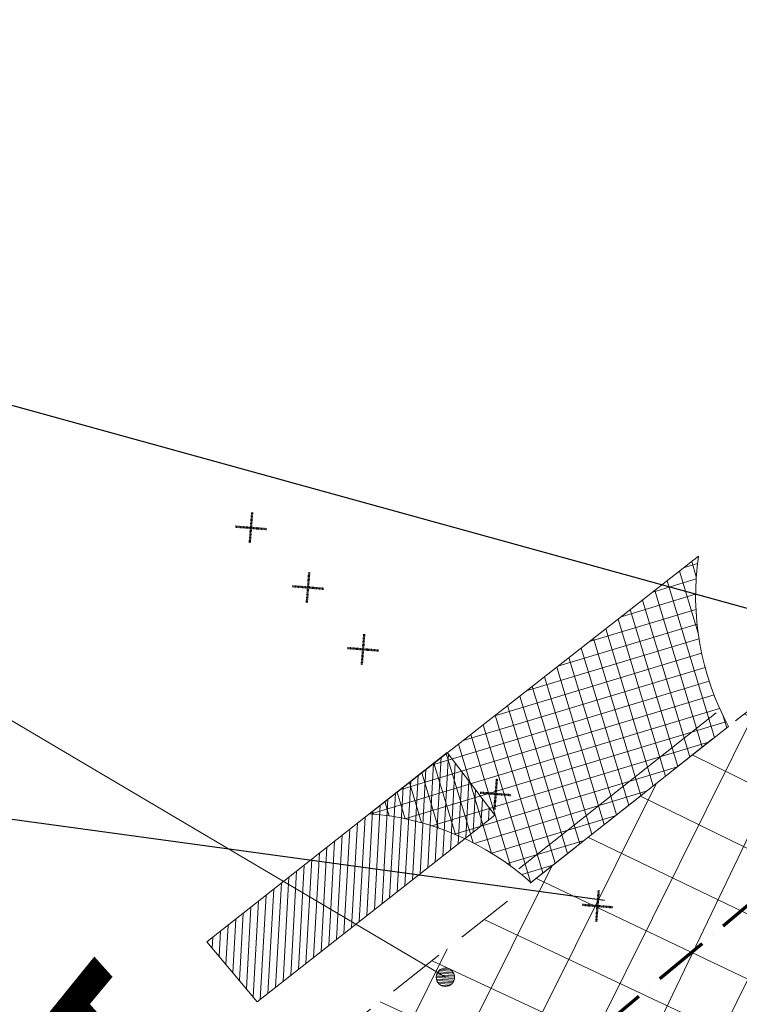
# Model space of a CAD drawing. Header units: centimetres. Extents: x 843425950 to 843478602, y 588811213 to 588851397.
# Tile 53 of 89: x 843441127 to 843442700, y 588833278 to 588835430. Entities that reach past the tile are written whole.
import ezdxf
from ezdxf import colors
from ezdxf.entities.mleader import LeaderData, LeaderLine
from ezdxf.math import Vec2, Vec3

# ---------------------------------------------------------------- set-up
doc = ezdxf.new("R2010")
doc.units = ezdxf.units.CM
doc.header["$MEASUREMENT"] = 0
for name, pattern in [('3', [1, 0.5, -0.5]), ('ACAD_ISO10W100', [18, 12, -3, 0, -3]), ('DASH2', [19.049999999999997, 12.7, -6.349999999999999])]:
    doc.linetypes.add(name, pattern=pattern)
doc.layers.get('0').update_dxf_attribs({"lineweight": 5})
for name, color, linetype, lineweight in [('0-hatch', 8, 'Continuous', 5), ('0-LINIA CIENKA', 8, 'Continuous', 9), ('IS_WOD_rzędne', 5, 'Continuous', 9), ('IS_WODA_ZEW', 162, 'Continuous', 70), ('wymiarowanie', 123, 'Continuous', 5)]:
    doc.layers.add(name, color=color, linetype=linetype, lineweight=lineweight)
doc.layers.add('granica działki', color=7, linetype='3', lineweight=50, true_color=0xeb0000)
doc.styles.add('Arial-sanit', font='ariali.ttf')
doc.styles.get("Standard").update_dxf_attribs({"font": 'ARIAL.TTF'})
picture_1 = doc.add_image_def('image1.jpg', size_in_pixel=(6614, 4677))

# ---------------------------------------------------------------- blocks, each defined once
blk = doc.blocks.new('PZT BARSZCZEWO')
at = {"layer": '0-LINIA CIENKA', "lineweight": 5, "ltscale": 2, "transparency": 33554687}
h = blk.add_hatch(dxfattribs=at)
h.set_pattern_fill('ANSI37', color=256, scale=1000, angle=20)
h.set_pattern_definition([(65, (0, 0), (-113.2884733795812, 52.82728271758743), []), (155, (0, 0), (-52.82728271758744, -113.2884733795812), [])])
edge = h.paths.add_edge_path()
edge.add_line((843441756.9641684, 588833158.7344854), (843442575.483008, 588832236.5806395))
edge.add_line((843442575.483008, 588832236.5806395), (843444368.2496421, 588833842.5538505))
edge.add_line((843444368.2496421, 588833842.5538505), (843443655.9849038, 588834657.7236509))
edge.add_line((843443655.9849038, 588834657.7236509), (843443055.3110482, 588834184.0961442))
edge.add_line((843443055.3110482, 588834184.0961442), (843442940.5186727, 588834093.6003145))
edge.add_line((843442923.836077, 588834078.4714526), (843441756.9641684, 588833158.7344854))
h.paths.add_polyline_path([(843444368.2496421, 588833842.5538505), (843445637.7722989, 588832389.7115824), (843445134.1501327, 588831938.9706669), (843444877.3431487, 588832225.9353465), (843444824.5023687, 588832178.7412899), (843444831.1155701, 588832169.6302025), (843444743.8351632, 588832091.7792779), (843443710.0761355, 588833247.9569395)])
at = {"layer": '0-LINIA CIENKA', "lineweight": 5, "ltscale": 2, "true_color": 0xde8a1b, "transparency": 33554687}
h = blk.add_hatch(dxfattribs=at)
h.set_pattern_fill('ANSI37', color=42, scale=10, angle=20)
h.set_pattern_definition([(-73.18879530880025, (843413374.6291703, 588836552.9823587), (30.39309886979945, 9.18270336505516), []), (16.81120469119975, (843413374.6291703, 588836552.9823587), (-9.182703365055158, 30.39309886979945), [])])
edge = h.paths.add_edge_path()
edge.add_line((843441891.6524634, 588833694.2253737), (843442610.9919776, 588834256.8125744))
edge.add_arc((843443204.5921867, 588834169.4123882), 600.000000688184, 171.6240957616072, 208.3044066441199)
edge.add_line((843442676.3276529, 588833884.9188325), (843442244.7268678, 588833544.0071698))
edge.add_arc((843441845.6231121, 588833095.9935659), 599.9999975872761, 48.30440661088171, 85.60019780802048)
at = {"layer": 'wymiarowanie', "lineweight": 5, "true_color": 0xf3d6af, "transparency": 33554687}
h = blk.add_hatch(dxfattribs=at)
h.set_pattern_fill('ANSI31', color=254, scale=5)
h.set_pattern_definition([(-93.18879530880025, (843413374.6291703, 588836552.9823587), (15.85042012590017, -0.8830667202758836), [])])
h.paths.add_polyline_path([(843441536.469718, 588833414.1384089), (843442061.469718, 588833828.1384087), (843442165.4697182, 588833691.1384089), (843441646.4513841, 588833283.160243)])
at = {"layer": 'wymiarowanie', "lineweight": 5, "true_color": 0xff24ff, "transparency": 33554687}
h = blk.add_hatch(dxfattribs=at)
h.set_pattern_fill('ANSI31', color=6)
h.set_pattern_definition([(176.8218256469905, (843400747.3262988, 588844316.1278082), (-0.1760257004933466, -3.170116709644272), [])])
edge = h.paths.add_edge_path()
edge.add_arc((843442057.5942345, 588833336.7362732), 20.00020794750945, 0, 360)
at = {"layer": '0-hatch', "color": 254, "lineweight": 5, "true_color": 0xf3d6af}
blk.add_lwpolyline([(843441536.469718, 588833414.1384089), (843442061.469718, 588833828.1384087), (843442165.4697182, 588833691.1384089), (843441646.4513841, 588833283.160243)], close=True, dxfattribs=at)
at = {"layer": 'granica działki', "color": 70, "linetype": 'DASH2', "lineweight": 5, "ltscale": 10}
blk.add_lwpolyline([(843445771.8025886, 588828408.9522345), (843447895.8025885, 588830292.9522344), (843443908.469718, 588834857.1384088), (843443594.4697181, 588834609.1384088), (843442940.5186727, 588834093.6003145), (843441638.4697181, 588833065.1384088), (843442958.8025885, 588831577.9522344)], close=True, dxfattribs=at)
at = {"layer": 'wymiarowanie', "lineweight": 5}
blk.add_lwpolyline([(843441891.6524634, 588833694.2253737), (843442610.9919776, 588834256.8125744, 0.1614287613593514), (843442676.3276529, 588833884.9188325), (843442244.7268678, 588833544.0071698, 0.1641854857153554)], format="xyb", close=True, dxfattribs=at)
at = {"layer": 'wymiarowanie', "lineweight": 5, "ltscale": 0.5}
blk.add_lwpolyline([(843440177.4992269, 588833919.9203829), (843441071.5984137, 588833919.920135), (843442057.5942345, 588833336.7362732)], dxfattribs=at)
at = {"layer": 'wymiarowanie', "lineweight": 5}
blk.add_lwpolyline([(843442218.0597383, 588833573.8209953), (843442649.6605235, 588833914.7326586)], dxfattribs=at)
at = {"layer": 'wymiarowanie', "color": 6, "lineweight": 5, "true_color": 0xff24ff}
blk.add_circle((843442057.5942345, 588833336.7362732), 20.00020794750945, dxfattribs=at)
at = {"layer": 'granica działki', "color": 70, "lineweight": 5, "insert": (843441248.217046, 588832979.0741031), "char_height": 300, "width": 364.7784953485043, "attachment_point": 1, "rotation": 131.81120472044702}
blk.add_mtext('{\\fArial|b1|i1|c238|p34;A}', dxfattribs=at)
at = {"layer": 'wymiarowanie', "lineweight": 5, "ltscale": 0.5}
image = blk.add_image(picture_1, insert=(843431362.0643705, 588824232.5320414), size_in_units=(21007.289183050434, 14855.018374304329), rotation=0.10583542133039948, dxfattribs=at)
image.dxf.flags = 7
blk = doc.blocks.new('_None')
blk = doc.blocks.new('G$CA5EE0E49')
at = {"layer": 'granica działki'}
for p, q in [((-90.47432538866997, -86.2519360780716), (90.4743250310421, 86.25193619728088)), ((86.25193598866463, -90.47432506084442), (-86.25193628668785, 90.474325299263))]:
    blk.add_line(p, q, dxfattribs=at)

msp = doc.modelspace()

# ---------------------------------------------------------------- block references
msp.add_blockref('PZT BARSZCZEWO', (0, 0))

# ---------------------------------------------------------------- next in the draw order: linework, layer by layer
at = {"layer": 'IS_WODA_ZEW', "color": 5, "linetype": 'ACAD_ISO10W100', "ltscale": 10}
msp.add_lwpolyline([(843442111.8168445, 588832987.347066), (843443197.312087, 588833893.9347341)], dxfattribs=at)

# ---------------------------------------------------------------- next in the draw order: block references
at = {"layer": '0-LINIA CIENKA', "xscale": 0.2708745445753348, "yscale": 0.2708745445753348, "zscale": 0.2708745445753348, "rotation": 41.81122056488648}
for p in [(843441632.530386, 588834318.8346797), (843441757.3455247, 588834188.5205791), (843441877.5599756, 588834053.4638933), (843442167.4804826, 588833737.357018), (843442390.0646136, 588833492.3274283)]:
    msp.add_blockref('G$CA5EE0E49', p, dxfattribs=at)

# ---------------------------------------------------------------- next in the draw order: leaders
at = {"layer": 'IS_WOD_rzędne', "linetype": 'Continuous'}
ml = msp.add_multileader_mtext('Standard', dxfattribs=at)
ml.set_content('127,55\\P125,75', color=256, style='Arial-sanit')
ml.set_leader_properties()
ml.set_arrow_properties(name='NONE')
ml.build(insert=Vec2(0, 0))
ml.multileader.update_dxf_attribs({"text_left_attachment_type": 6, "text_right_attachment_type": 6, "text_top_attachment_type": 0, "text_bottom_attachment_type": 0, "dogleg_length": 11.52, "arrow_head_size": 17.28})
ctx = ml.context
ctx.base_point, ctx.char_height, ctx.arrow_head_size, ctx.landing_gap_size, ctx.plane_origin, ctx.plane_x_axis, ctx.plane_y_axis = Vec3(843438729.6138579, 588835108.6044326), 115.2, 17.28, 2.88, Vec3(843444796.1535996, 588843101.3130062), Vec3(0.9999999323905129, -0.000367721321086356), Vec3(0.000367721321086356, 0.9999999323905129)
ctx.left_attachment, ctx.right_attachment, ctx.top_attachment, ctx.bottom_attachment, ctx.text_align_type = 6, 6, 0, 0, 2
notes = []
notes.append((ctx, [(1, (1, 1, 0), (843439217.9093775, 588835108.424876), (-0.9999999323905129, 0.000367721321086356), 11.52, [(0, [(843443075.7642727, 588834043.4245974)], 256, [])])]))
ctx.mtext.insert, ctx.mtext.text_direction, ctx.mtext.rotation, ctx.mtext.alignment, ctx.mtext.flow_direction = Vec3(843439203.5604664, 588835247.3616761), Vec3(0.9999999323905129, -0.000367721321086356), 6.282817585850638, 3, 5
ml = msp.add_multileader_mtext('Standard', dxfattribs=at)
ml.set_content('istn.przyłacze\\P do demontażu', color=256, style='Arial-sanit')
ml.set_leader_properties()
ml.set_arrow_properties(name='NONE')
ml.build(insert=Vec2(0, 0))
ml.multileader.update_dxf_attribs({"text_left_attachment_type": 6, "text_right_attachment_type": 6, "text_top_attachment_type": 0, "text_bottom_attachment_type": 0, "dogleg_length": 11.52, "arrow_head_size": 17.28})
ctx = ml.context
ctx.base_point, ctx.char_height, ctx.arrow_head_size, ctx.landing_gap_size, ctx.plane_origin, ctx.plane_x_axis, ctx.plane_y_axis = Vec3(843437581.1874951, 588834015.8371001), 115.2, 17.28, 2.88, Vec3(843444916.5018834, 588842105.8575273), Vec3(0.9999999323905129, -0.000367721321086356), Vec3(0.000367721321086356, 0.9999999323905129)
ctx.left_attachment, ctx.right_attachment, ctx.top_attachment, ctx.bottom_attachment, ctx.text_align_type = 6, 6, 0, 0, 2
notes.append((ctx, [(1, (1, 1, 0), (843438663.399482, 588834015.4391477), (-0.9999999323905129, 0.000367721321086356), 11.52, [(0, [(843442405.1188279, 588833504.3619242)], 256, [])])]))
ctx.mtext.insert, ctx.mtext.text_direction, ctx.mtext.rotation, ctx.mtext.alignment, ctx.mtext.flow_direction = Vec3(843438649.042538, 588834132.5303831), Vec3(0.9999999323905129, -0.000367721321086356), 6.282817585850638, 3, 5
for ctx, leaders in notes:
    for number, flags, end, landing, length, lines in leaders:
        leader = LeaderData()
        leader.index, (leader.has_last_leader_line, leader.has_dogleg_vector, leader.attachment_direction) = number, flags
        leader.last_leader_point, leader.dogleg_vector, leader.dogleg_length = Vec3(end), Vec3(landing), length
        for number, points, colour, breaks in lines:
            line = LeaderLine()
            line.index, line.vertices, line.color, line.breaks = number, Vec3.list(points), colors.encode_raw_color(colour), breaks
            leader.lines.append(line)
        ctx.leaders.append(leader)

doc.saveas('drawing.dxf')
